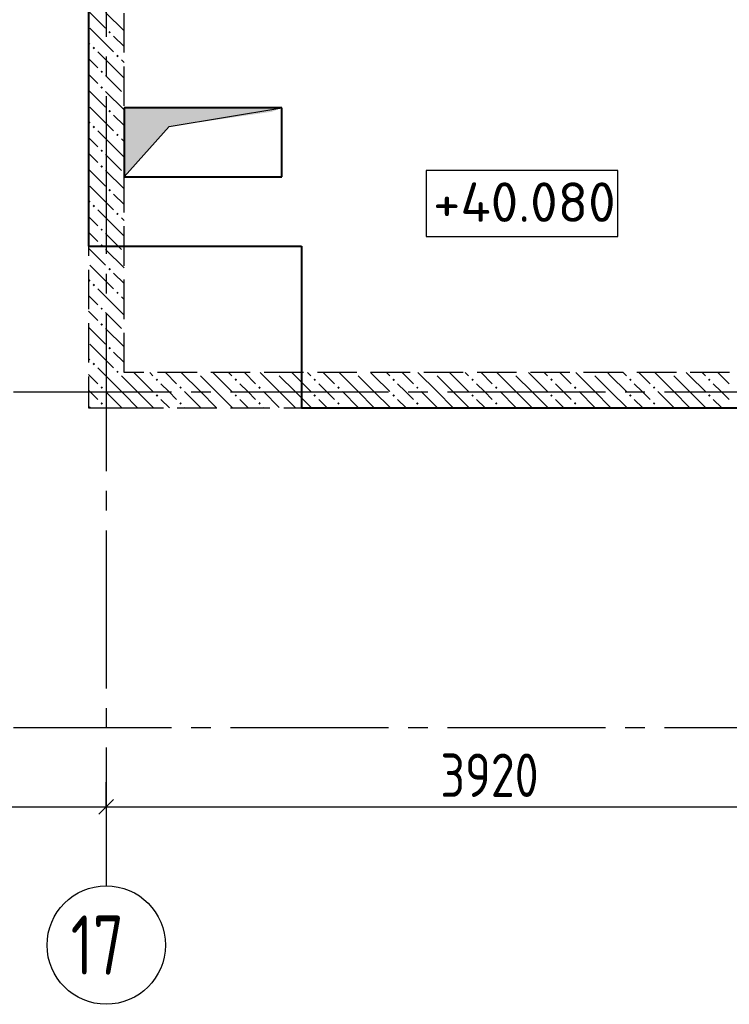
# Model space of a CAD drawing. Header units: millimetres. Extents: x 40580 to 1168286, y -220995 to 81020.
# Tile 78 of 194: x 325859 to 329457, y -113518 to -108532. Entities that reach past the tile are written whole.
import ezdxf

# ---------------------------------------------------------------- set-up
doc = ezdxf.new("R2010")
doc.units = ezdxf.units.MM
for name, pattern in [('______2', [270, 200, -70]), ('______5', [1100, 800, -100, 100, -100]), ('CENTER', [2, 1.25, -0.25, 0.25, -0.25])]:
    doc.linetypes.add(name, pattern=pattern)
for name, color, linetype, lineweight in [('Standard', 7, 'Continuous', 25), ('Высотные отметки', 7, 'Continuous', 25), ('ЖБ Перекрытие верхний уровень', 7, 'Continuous', 35), ('ОСИ', 7, 'CENTER', 15), ('Основная', 7, 'Continuous', 40)]:
    doc.layers.add(name, color=color, linetype=linetype, lineweight=lineweight)
doc.layers.add('ЖБ Стена верхний уровень', color=7, linetype='______2', true_color=0x656565)
doc.layers.add('Тонкие', color=7, linetype='Continuous')
doc.layers.add('ФВ-2', color=7, linetype='Continuous')
doc.styles.add('GOST 2.304', font='isocpeur.ttf', dxfattribs={"width": 0.8})
doc.styles.add('GOST 2.304-81', font='txt')
doc.styles.add('ISOCPEUR', font='isocpeur.ttf')

msp = doc.modelspace()

# ---------------------------------------------------------------- hatches: boundary and pattern name
at = {"layer": 'ЖБ Стена верхний уровень', "linetype": 'Continuous', "lineweight": -3, "transparency": 33554687}
for points in [[(326308.7, -108595.3), (326315.2, -108588.8), (326321.7, -108595.3), (326315.2, -108601.8)], [(326228.7, -108675.3), (326235.2, -108668.8), (326241.7, -108675.3), (326235.2, -108681.8)], [(326348.7, -108715.3), (326355.2, -108708.8), (326361.7, -108715.3), (326355.2, -108721.8)], [(326268.8, -108795.3), (326275.2, -108788.8), (326281.7, -108795.3), (326275.2, -108801.8)], [(326268.8, -108875.3), (326275.2, -108868.8), (326281.7, -108875.3), (326275.2, -108881.8)], [(326308.7, -108995.3), (326315.2, -108988.8), (326321.7, -108995.3), (326315.2, -109001.8)], [(326228.7, -109075.3), (326235.2, -109068.8), (326241.7, -109075.3), (326235.2, -109081.8)], [(326348.7, -109115.3), (326355.2, -109108.8), (326361.7, -109115.3), (326355.2, -109121.8)], [(326268.8, -109195.3), (326275.2, -109188.8), (326281.7, -109195.3), (326275.2, -109201.8)], [(326268.8, -109275.3), (326275.2, -109268.8), (326281.7, -109275.3), (326275.2, -109281.8)], [(326308.7, -109395.3), (326315.2, -109388.8), (326321.7, -109395.3), (326315.2, -109401.8)], [(326228.7, -109475.3), (326235.2, -109468.8), (326241.7, -109475.3), (326235.2, -109481.8)], [(326348.7, -109515.3), (326355.2, -109508.8), (326361.7, -109515.3), (326355.2, -109521.8)], [(326268.8, -109595.3), (326275.2, -109588.8), (326281.7, -109595.3), (326275.2, -109601.8)], [(326268.8, -109675.3), (326275.2, -109668.8), (326281.7, -109675.3), (326275.2, -109681.8)], [(326308.7, -109795.3), (326315.2, -109788.8), (326321.7, -109795.3), (326315.2, -109801.8)], [(326228.7, -109875.3), (326235.2, -109868.8), (326241.7, -109875.3), (326235.2, -109881.8)], [(326348.7, -109915.3), (326355.2, -109908.8), (326361.7, -109915.3), (326355.2, -109921.8)], [(326268.8, -109995.3), (326275.2, -109988.8), (326281.7, -109995.3), (326275.2, -110001.8)], [(326268.8, -110075.3), (326275.2, -110068.8), (326281.7, -110075.3), (326275.2, -110081.8)], [(326308.7, -110195.3), (326315.2, -110188.8), (326321.7, -110195.3), (326315.2, -110201.8)], [(326228.7, -110275.3), (326235.2, -110268.8), (326241.7, -110275.3), (326235.2, -110281.8)], [(326348.7, -110315.3), (326355.2, -110308.8), (326361.7, -110315.3), (326355.2, -110321.8)], [(326548.7, -110355.3), (326555.2, -110348.8), (326561.7, -110355.3), (326555.2, -110361.8)], [(326758.6, -110318.4), (326755.2, -110321.8), (326751.9, -110318.4)], [(326948.7, -110355.3), (326955.2, -110348.8), (326961.7, -110355.3), (326955.2, -110361.8)], [(327158.6, -110318.4), (327155.2, -110321.8), (327151.9, -110318.4)], [(327348.7, -110355.3), (327355.2, -110348.8), (327361.7, -110355.3), (327355.2, -110361.8)], [(327558.6, -110318.4), (327555.2, -110321.8), (327551.9, -110318.4)], [(327748.7, -110355.3), (327755.2, -110348.8), (327761.7, -110355.3), (327755.2, -110361.8)], [(327958.6, -110318.4), (327955.2, -110321.8), (327951.9, -110318.4)], [(328148.7, -110355.3), (328155.2, -110348.8), (328161.7, -110355.3), (328155.2, -110361.8)], [(328358.6, -110318.4), (328355.2, -110321.8), (328351.9, -110318.4)], [(328548.7, -110355.3), (328555.2, -110348.8), (328561.7, -110355.3), (328555.2, -110361.8)], [(328758.6, -110318.4), (328755.2, -110321.8), (328751.9, -110318.4)], [(328948.7, -110355.3), (328955.2, -110348.8), (328961.7, -110355.3), (328955.2, -110361.8)], [(329158.6, -110318.4), (329155.2, -110321.8), (329151.9, -110318.4)], [(329348.7, -110355.3), (329355.2, -110348.8), (329361.7, -110355.3), (329355.2, -110361.8)], [(326268.8, -110395.3), (326275.2, -110388.8), (326281.7, -110395.3), (326275.2, -110401.8)], [(326668.8, -110395.3), (326675.2, -110388.8), (326681.7, -110395.3), (326675.2, -110401.8)], [(327068.8, -110395.3), (327075.2, -110388.8), (327081.7, -110395.3), (327075.2, -110401.8)], [(327468.8, -110395.3), (327475.2, -110388.8), (327481.7, -110395.3), (327475.2, -110401.8)], [(327868.8, -110395.3), (327875.2, -110388.8), (327881.7, -110395.3), (327875.2, -110401.8)], [(328268.8, -110395.3), (328275.2, -110388.8), (328281.7, -110395.3), (328275.2, -110401.8)], [(328668.8, -110395.3), (328675.2, -110388.8), (328681.7, -110395.3), (328675.2, -110401.8)], [(329068.8, -110395.3), (329075.2, -110388.8), (329081.7, -110395.3), (329075.2, -110401.8)], [(326548.7, -110435.3), (326555.2, -110428.8), (326561.7, -110435.3), (326555.2, -110441.8)], [(326948.7, -110435.3), (326955.2, -110428.8), (326961.7, -110435.3), (326955.2, -110441.8)], [(327348.7, -110435.3), (327355.2, -110428.8), (327361.7, -110435.3), (327355.2, -110441.8)], [(327748.7, -110435.3), (327755.2, -110428.8), (327761.7, -110435.3), (327755.2, -110441.8)], [(328148.7, -110435.3), (328155.2, -110428.8), (328161.7, -110435.3), (328155.2, -110441.8)], [(328548.7, -110435.3), (328555.2, -110428.8), (328561.7, -110435.3), (328555.2, -110441.8)], [(328948.7, -110435.3), (328955.2, -110428.8), (328961.7, -110435.3), (328955.2, -110441.8)], [(329348.7, -110435.3), (329355.2, -110428.8), (329361.7, -110435.3), (329355.2, -110441.8)], [(326268.8, -110475.3), (326275.2, -110468.8), (326281.7, -110475.3), (326275.2, -110481.8)], [(326668.8, -110475.3), (326675.2, -110468.8), (326681.7, -110475.3), (326675.2, -110481.8)], [(327068.8, -110475.3), (327075.2, -110468.8), (327081.7, -110475.3), (327075.2, -110481.8)], [(327468.8, -110475.3), (327475.2, -110468.8), (327481.7, -110475.3), (327475.2, -110481.8)], [(327868.8, -110475.3), (327875.2, -110468.8), (327881.7, -110475.3), (327875.2, -110481.8)], [(328268.8, -110475.3), (328275.2, -110468.8), (328281.7, -110475.3), (328275.2, -110481.8)], [(328668.8, -110475.3), (328675.2, -110468.8), (328681.7, -110475.3), (328675.2, -110481.8)], [(329068.8, -110475.3), (329075.2, -110468.8), (329081.7, -110475.3), (329075.2, -110481.8)]]:
    msp.add_hatch(color=7, dxfattribs=at).paths.add_polyline_path(points, flags=16)
at = {"layer": 'ФВ-2'}
h = msp.add_hatch(color=256, dxfattribs=at)
h.dxf.hatch_style = 1
h.paths.add_polyline_path([(327137.1, -108998.4), (326617.9, -109073.1), (326388.3, -109328.4), (326388.3, -108998.4)])
h.paths.add_polyline_path([(327137.1, -108998.4), (326388.3, -108998.4), (326388.3, -108978.4), (327188.3, -108978.4)])

# ---------------------------------------------------------------- linework, layer by layer
at = {"layer": 'Standard', "color": 251, "linetype": 'Continuous', "lineweight": -3, "true_color": 0x656565, "transparency": 33554687}
for q in [(326298.3, -112393.4), (326298.3, -112643.4), (326298.3, -112518.4)]:
    msp.add_line((326298.3, -112518.4), q, dxfattribs=at)
at = {"layer": 'Standard', "color": 7, "linetype": 'Continuous', "lineweight": 25, "transparency": 33554687}
msp.add_line((326260.8, -112555.9), (326335.8, -112480.9), dxfattribs=at)
at = {"layer": 'Standard', "color": 7, "linetype": 'Continuous', "lineweight": -3, "transparency": 33554687}
for p, q in [((322998.3, -112518.4), (326298.3, -112518.4)), ((326298.3, -112518.4), (330218.3, -112518.4))]:
    msp.add_line(p, q, dxfattribs=at)
at = {"layer": 'Высотные отметки', "color": 7, "linetype": 'Continuous', "lineweight": -3, "transparency": 33554687}
msp.add_lwpolyline([(327920.8, -109629.1), (328891.7, -109629.1), (328891.7, -109295.8), (327920.8, -109295.8), (327920.8, -109629.1)], dxfattribs=at)
at = {"layer": 'ЖБ Перекрытие верхний уровень', "color": 7, "linetype": 'Continuous', "lineweight": -3, "transparency": 33554687}
for p, q in [((326208.3, -109678.4), (326388.3, -109678.4)), ((327288.3, -110278.4), (327288.3, -110498.4))]:
    msp.add_line(p, q, dxfattribs=at)
at = {"layer": 'ЖБ Стена верхний уровень', "color": 251, "linetype": '______2', "lineweight": -3, "true_color": 0x656565, "transparency": 33554687}
for p, q in [((326208.3, -104668.4), (326208.3, -110498.4)), ((326388.3, -110318.4), (326388.3, -104668.4)), ((329458.3, -110318.4), (326388.3, -110318.4)), ((326208.3, -110498.4), (326388.3, -110498.4)), ((326388.3, -110498.4), (329458.3, -110498.4))]:
    msp.add_line(p, q, dxfattribs=at)
at = {"layer": 'ЖБ Стена верхний уровень', "color": 9, "linetype": 'Continuous', "lineweight": -3, "true_color": 0xc7c7c7, "transparency": 33554687}
for p, q in [((326208.3, -108488.4), (326295.2, -108575.3)), ((326295.2, -108495.3), (326388.3, -108588.3)), ((326215.2, -108575.3), (326335.2, -108695.3)), ((326208.3, -108648.3), (326215.2, -108655.3)), ((326388.3, -108668.3), (326335.2, -108615.3)), ((326375.2, -108815.3), (326255.2, -108695.3)), ((326208.3, -108728.3), (326255.2, -108775.3)), ((326375.2, -108735.3), (326388.3, -108748.3)), ((326215.2, -108815.3), (326208.3, -108808.3)), ((326255.2, -108855.3), (326215.2, -108815.3)), ((326295.2, -108815.3), (326375.2, -108895.3)), ((326375.2, -108815.3), (326388.3, -108828.3)), ((326208.3, -108888.4), (326295.2, -108975.3)), ((326295.2, -108895.3), (326388.3, -108988.3)), ((326215.2, -108975.3), (326335.2, -109095.3)), ((326208.3, -109048.3), (326215.2, -109055.3)), ((326388.3, -109068.3), (326335.2, -109015.3)), ((326375.2, -109215.3), (326255.2, -109095.3)), ((326208.3, -109128.3), (326255.2, -109175.3)), ((326375.2, -109135.3), (326388.3, -109148.3)), ((326215.2, -109215.3), (326208.3, -109208.3)), ((326255.2, -109255.3), (326215.2, -109215.3)), ((326295.2, -109215.3), (326375.2, -109295.3)), ((326375.2, -109215.3), (326388.3, -109228.3)), ((326208.3, -109288.4), (326295.2, -109375.3)), ((326295.2, -109295.3), (326388.3, -109388.3)), ((326215.2, -109375.3), (326335.2, -109495.3)), ((326208.3, -109448.3), (326215.2, -109455.3)), ((326388.3, -109468.3), (326335.2, -109415.3)), ((326375.2, -109615.3), (326255.2, -109495.3)), ((326208.3, -109528.3), (326255.2, -109575.3)), ((326375.2, -109535.3), (326388.3, -109548.3)), ((326215.2, -109615.3), (326208.3, -109608.3)), ((326255.2, -109655.3), (326215.2, -109615.3)), ((326295.2, -109615.3), (326375.2, -109695.3)), ((326375.2, -109615.3), (326388.3, -109628.3)), ((326208.3, -109688.4), (326295.2, -109775.3)), ((326295.2, -109695.3), (326388.3, -109788.3)), ((326215.2, -109775.3), (326335.2, -109895.3)), ((326208.3, -109848.3), (326215.2, -109855.3)), ((326388.3, -109868.3), (326335.2, -109815.3)), ((326375.2, -110015.3), (326255.2, -109895.3)), ((326208.3, -109928.3), (326255.2, -109975.3)), ((326375.2, -109935.3), (326388.3, -109948.3)), ((326215.2, -110015.3), (326208.3, -110008.3)), ((326255.2, -110055.3), (326215.2, -110015.3)), ((326295.2, -110015.3), (326375.2, -110095.3)), ((326375.2, -110015.3), (326388.3, -110028.3)), ((326208.3, -110088.4), (326295.2, -110175.3)), ((326295.2, -110095.3), (326388.3, -110188.3)), ((326215.2, -110175.3), (326335.2, -110295.3)), ((326208.3, -110248.3), (326215.2, -110255.3)), ((326388.3, -110268.3), (326335.2, -110215.3)), ((326375.2, -110415.3), (326255.2, -110295.3)), ((326208.3, -110328.3), (326255.2, -110375.3)), ((326375.2, -110335.3), (326388.3, -110348.3)), ((326388.3, -110348.3), (326455.2, -110415.3)), ((326455.2, -110335.3), (326438.4, -110318.4)), ((326455.2, -110335.3), (326535.2, -110415.3)), ((326518.4, -110318.4), (326535.2, -110335.3)), ((326598.4, -110318.4), (326655.2, -110375.3)), ((326775.2, -110415.3), (326678.4, -110318.4)), ((326775.2, -110335.3), (326855.2, -110415.3)), ((326855.2, -110335.3), (326838.4, -110318.4)), ((326855.2, -110335.3), (326935.2, -110415.3)), ((326918.4, -110318.4), (326935.2, -110335.3)), ((326998.4, -110318.4), (327055.2, -110375.3)), ((327175.2, -110415.3), (327078.4, -110318.4)), ((327175.2, -110335.3), (327255.2, -110415.3)), ((327255.2, -110335.3), (327238.4, -110318.4)), ((327255.2, -110335.3), (327335.2, -110415.3)), ((327318.4, -110318.4), (327335.2, -110335.3)), ((327398.4, -110318.4), (327455.2, -110375.3)), ((327575.2, -110415.3), (327478.4, -110318.4)), ((327575.2, -110335.3), (327655.2, -110415.3)), ((327655.2, -110335.3), (327638.4, -110318.4)), ((327655.2, -110335.3), (327735.2, -110415.3)), ((327718.4, -110318.4), (327735.2, -110335.3)), ((327798.4, -110318.4), (327855.2, -110375.3)), ((327975.2, -110415.3), (327878.4, -110318.4)), ((327975.2, -110335.3), (328055.2, -110415.3)), ((328055.2, -110335.3), (328038.4, -110318.4)), ((328055.2, -110335.3), (328135.2, -110415.3)), ((328118.4, -110318.4), (328135.2, -110335.3)), ((328198.4, -110318.4), (328255.2, -110375.3)), ((328375.2, -110415.3), (328278.4, -110318.4)), ((328375.2, -110335.3), (328455.2, -110415.3)), ((328455.2, -110335.3), (328438.4, -110318.4)), ((328455.2, -110335.3), (328535.2, -110415.3)), ((328518.4, -110318.4), (328535.2, -110335.3)), ((328598.4, -110318.4), (328655.2, -110375.3)), ((328775.2, -110415.3), (328678.4, -110318.4)), ((328775.2, -110335.3), (328855.2, -110415.3)), ((328855.2, -110335.3), (328838.4, -110318.4)), ((328855.2, -110335.3), (328935.2, -110415.3)), ((328918.4, -110318.4), (328935.2, -110335.3)), ((328998.4, -110318.4), (329055.2, -110375.3)), ((329175.2, -110415.3), (329078.4, -110318.4)), ((329175.2, -110335.3), (329255.2, -110415.3)), ((329255.2, -110335.3), (329238.4, -110318.4)), ((329255.2, -110335.3), (329335.2, -110415.3)), ((329318.4, -110318.4), (329335.2, -110335.3)), ((329398.4, -110318.4), (329455.2, -110375.3)), ((326615.2, -110415.3), (326575.2, -110375.3)), ((327015.2, -110415.3), (326975.2, -110375.3)), ((327415.2, -110415.3), (327375.2, -110375.3)), ((327815.2, -110415.3), (327775.2, -110375.3)), ((328215.2, -110415.3), (328175.2, -110375.3)), ((328615.2, -110415.3), (328575.2, -110375.3)), ((329015.2, -110415.3), (328975.2, -110375.3)), ((329415.2, -110415.3), (329375.2, -110375.3)), ((326215.2, -110415.3), (326208.3, -110408.3)), ((326255.2, -110455.3), (326215.2, -110415.3)), ((326295.2, -110415.3), (326375.2, -110495.3)), ((326375.2, -110415.3), (326388.3, -110428.3)), ((326388.3, -110428.3), (326455.2, -110495.3)), ((326455.2, -110415.3), (326538.4, -110498.4)), ((326655.2, -110455.3), (326615.2, -110415.3)), ((326695.2, -110415.3), (326775.2, -110495.3)), ((326775.2, -110415.3), (326855.2, -110495.3)), ((326855.2, -110415.3), (326938.4, -110498.4)), ((327055.2, -110455.3), (327015.2, -110415.3)), ((327095.2, -110415.3), (327175.2, -110495.3)), ((327175.2, -110415.3), (327255.2, -110495.3)), ((327255.2, -110415.3), (327338.4, -110498.4)), ((327455.2, -110455.3), (327415.2, -110415.3)), ((327495.2, -110415.3), (327575.2, -110495.3)), ((327575.2, -110415.3), (327655.2, -110495.3)), ((327655.2, -110415.3), (327738.4, -110498.4)), ((327855.2, -110455.3), (327815.2, -110415.3)), ((327895.2, -110415.3), (327975.2, -110495.3)), ((327975.2, -110415.3), (328055.2, -110495.3)), ((328055.2, -110415.3), (328138.4, -110498.4)), ((328255.2, -110455.3), (328215.2, -110415.3)), ((328295.2, -110415.3), (328375.2, -110495.3)), ((328375.2, -110415.3), (328455.2, -110495.3)), ((328455.2, -110415.3), (328538.4, -110498.4)), ((328655.2, -110455.3), (328615.2, -110415.3)), ((328695.2, -110415.3), (328775.2, -110495.3)), ((328775.2, -110415.3), (328855.2, -110495.3)), ((328855.2, -110415.3), (328938.4, -110498.4)), ((329055.2, -110455.3), (329015.2, -110415.3)), ((329095.2, -110415.3), (329175.2, -110495.3)), ((329175.2, -110415.3), (329255.2, -110495.3)), ((329255.2, -110415.3), (329338.4, -110498.4)), ((329455.2, -110455.3), (329415.2, -110415.3)), ((326208.3, -110488.4), (326218.4, -110498.4)), ((326295.2, -110495.3), (326298.4, -110498.4)), ((326575.2, -110455.3), (326618.4, -110498.4)), ((326695.2, -110495.3), (326698.4, -110498.4)), ((326975.2, -110455.3), (327018.4, -110498.4)), ((327095.2, -110495.3), (327098.4, -110498.4)), ((327375.2, -110455.3), (327418.4, -110498.4)), ((327495.2, -110495.3), (327498.4, -110498.4)), ((327775.2, -110455.3), (327818.4, -110498.4)), ((327895.2, -110495.3), (327898.4, -110498.4)), ((328175.2, -110455.3), (328218.4, -110498.4)), ((328295.2, -110495.3), (328298.4, -110498.4)), ((328575.2, -110455.3), (328618.4, -110498.4)), ((328695.2, -110495.3), (328698.4, -110498.4)), ((328975.2, -110455.3), (329018.4, -110498.4)), ((329095.2, -110495.3), (329098.4, -110498.4)), ((329375.2, -110455.3), (329418.4, -110498.4))]:
    msp.add_line(p, q, dxfattribs=at)
at = {"layer": 'ОСИ', "color": 8, "linetype": '______5', "lineweight": -3, "transparency": 33554687}
for p, q in [((326298.3, -103418.4), (326298.3, -112918.4)), ((334328.3, -110418.4), (303168.3, -110418.4)), ((334328.3, -112118.4), (303168.3, -112118.4))]:
    msp.add_line(p, q, dxfattribs=at)
at = {"layer": 'ОСИ', "color": 7, "linetype": 'Continuous', "lineweight": -3, "transparency": 33554687}
msp.add_circle((326298.3, -113218.4), 300, dxfattribs=at)
at = {"layer": 'Основная', "transparency": 33554687}
for p, q in [((326208.3, -104718.4), (326208.3, -109678.4)), ((327188.3, -108978.4), (326388.3, -108978.4)), ((326388.3, -108978.4), (326388.3, -109328.4)), ((327188.3, -109328.4), (327188.3, -108978.4)), ((326388.3, -109328.4), (327188.3, -109328.4)), ((326208.3, -109678.4), (327288.3, -109678.4)), ((327288.3, -109678.4), (327288.3, -110498.4)), ((327288.3, -110498.4), (331518.3, -110498.4))]:
    msp.add_line(p, q, dxfattribs=at)
at = {"layer": 'Тонкие'}
for p, q in [((326617.9, -109073.1), (327188.3, -108978.4)), ((326388.3, -109328.4), (326617.9, -109073.1))]:
    msp.add_line(p, q, dxfattribs=at)

# ---------------------------------------------------------------- texts
at = {"layer": 'Standard', "color": 7, "linetype": 'Continuous', "lineweight": 25, "transparency": 33554687, "insert": (327992.4, -112468.4), "char_height": 220, "width": 657.046, "attachment_point": 7, "style": 'GOST 2.304-81'}
msp.add_mtext('3920', dxfattribs=at)
at = {"layer": 'Высотные отметки', "color": 7, "linetype": 'Continuous', "lineweight": -3, "transparency": 33554687, "insert": (327954.8, -109555.8), "char_height": 200, "width": 884.92, "attachment_point": 7, "style": 'GOST 2.304'}
msp.add_mtext('\\pxt4;{\\W1.0200;+40.080}', dxfattribs=at)
at = {"layer": 'ОСИ', "color": 7, "linetype": 'Continuous', "lineweight": 25, "transparency": 33554687, "insert": (326118.3, -113368.4), "char_height": 300, "width": 472.641, "attachment_point": 7, "style": 'ISOCPEUR'}
msp.add_mtext('\\W0.75;17', dxfattribs=at)

doc.saveas('drawing.dxf')
